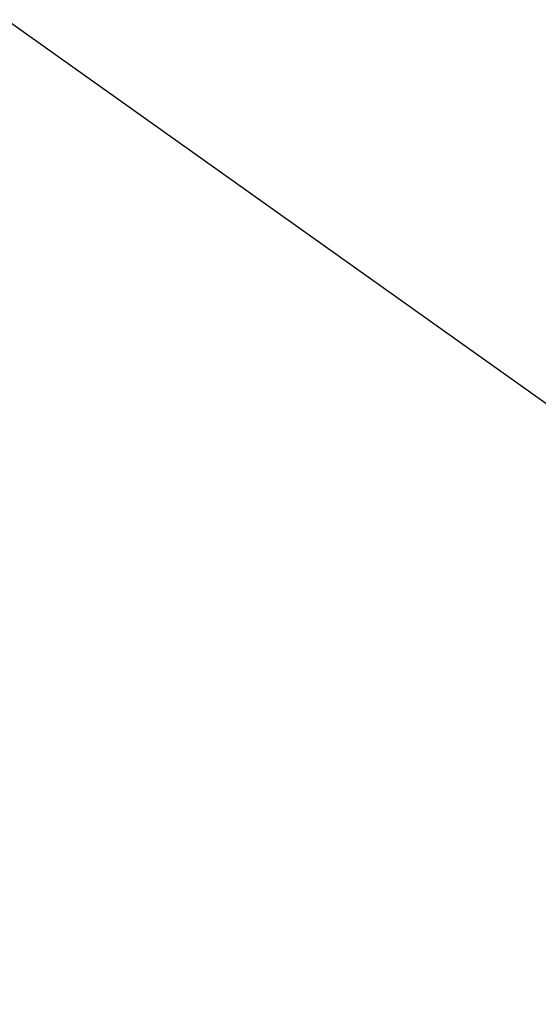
# Model space of a CAD drawing. Extents: x 448814 to 449970, y 436659 to 437685.
# Tile 89 of 132: x 449691.41 to 449696.3, y 436857.17 to 436866.44. Entities that reach past the tile are written whole.
import ezdxf

# ---------------------------------------------------------------- set-up
doc = ezdxf.new("R2010")
doc.units = 0
doc.header["$LTSCALE"] = 2
doc.header["$MEASUREMENT"] = 0
doc.linetypes.add('AUSGEZOGEN', pattern=[0])
doc.linetypes.add('GESTRICH-X2', pattern=[1.5, 1, -0.5])
for name, color, linetype in [('FBRTOP', 250, 'AUSGEZOGEN'), ('STRASSE', 250, 'AUSGEZOGEN'), ('STROMLTG', 4, 'AUSGEZOGEN'), ('WEG', 250, 'GESTRICH-X2')]:
    doc.layers.add(name, color=color, linetype=linetype)

msp = doc.modelspace()

# ---------------------------------------------------------------- linework, layer by layer
at = {"layer": 'FBRTOP', "const_width": 0.5}
msp.add_lwpolyline([(449678.7474, 436979.2958), (449722.501, 436945.5238, -0.000002), (449781.872, 436899.6968, 0.000001), (449841.2429, 436853.8698), (449854.9428, 436843.2954, -0.000003)], format="xyb", dxfattribs=at)
at = {"layer": 'STRASSE'}
msp.add_lwpolyline([(449362.4644, 437286.8431, 0.003129), (449378.3908, 437273.7973, 0.000219), (449408.9419, 437249.1119, 0.000389), (449426.1563, 437235.2372, 0.000199), (449436.4661, 437226.9475, 0.000081), (449461.9241, 437206.5012, 0.002212), (449498.7389, 437177.2105, 0.005742), (449512.989, 437166.2384, 0.0056), (449526.0663, 437156.6338, 0.002613), (449554.6454, 437136.358, 0.00064), (449582.6176, 437116.7852, -0.001217), (449597.3439, 437106.4556, -0.000457), (449617.2971, 437092.3596, 0.000962), (449626.7571, 437085.6909, 0.000105), (449631.4021, 437082.4312, 0.000015), (449663.8823, 437059.6498, 0.000123), (449670.2165, 437055.2097, -0.000021), (449708.016, 437028.7245, -0.00448), (449717.5905, 437021.8865, -0.023584), (449743.511, 437001.7013)], format="xyb", dxfattribs=at)
at = {"layer": 'STROMLTG', "flags": 128}
msp.add_lwpolyline([(449808.6566, 436783.3284), (449699.4765, 436860.6235), (449444.2995, 437041.8765), (449195.3955, 437219.1615), (448919.454, 437415.951), (448883.1208, 437441.7874)], dxfattribs=at)
at = {"layer": 'WEG', "flags": 128}
msp.add_lwpolyline([(449526.1147, 437002.5013, 0.000258), (449533.7823, 437001.5952, 0.000364), (449539.2245, 437000.959), (449544.6009, 437000.3344, 0.000666), (449556.551, 436998.964, -0.000573), (449570.4417, 436997.3737, -0.000518), (449572.538, 436997.1291, -0.000653), (449574.1995, 436996.9313, -0.004624), (449575.3228, 436996.7855, -0.00208), (449577.8149, 436996.428, -0.003663), (449582.6622, 436995.6757, -0.002624), (449589.4149, 436994.5406, -0.000262), (449590.6197, 436994.3309, -0.000465), (449591.2975, 436994.2119, -0.003059), (449591.9671, 436994.0895, -0.002882), (449592.6762, 436993.9511, -0.02301), (449593.0107, 436993.8677, -0.008746), (449593.8746, 436993.5929, -0.022856), (449595.3212, 436993.0298, -0.009829), (449598.591, 436991.5043, -0.006537), (449601.4356, 436990.062, -0.01117), (449603.0696, 436989.1593, -0.010248), (449604.4805, 436988.2992, -0.01041), (449605.8332, 436987.3957, -0.012763), (449607.5119, 436986.1585, -0.013437), (449609.0426, 436984.9013, -0.007736), (449610.6539, 436983.4596, -0.009611), (449611.9099, 436982.2548, -0.00428), (449613.7493, 436980.3895, -0.006301), (449614.9715, 436979.0964, -0.002055), (449616.007, 436977.9636, -0.003144), (449616.6762, 436977.216, -0.004707), (449618.498, 436975.1154, -0.002862), (449621.4416, 436971.6156, -0.001455), (449625.9773, 436966.1274, -0.002534), (449628.5573, 436962.9545, -0.000085), (449628.9743, 436962.4361, -0.000055), (449629.6186, 436961.6348, -0.000904), (449637.6115, 436951.6539, -0.000735), (449647.4074, 436939.3393, -0.00182), (449649.0621, 436937.2372, -0.000693), (449653.3779, 436931.6973, -0.011254), (449658.4887, 436924.8034, 0.008861), (449664.9376, 436916.0168, 0.014681), (449669.6674, 436910.1707, -0.013499), (449674.8261, 436903.8251, -0.010539), (449683.5223, 436892.0108, -0.004714), (449702.1481, 436865.0188, -0.003143), (449709.7737, 436853.5879, 0.003397), (449716.8349, 436843.0147, 0.008007), (449726.8036, 436828.8007, 0.01213), (449733.7563, 436819.6906, 0.013843), (449737.7747, 436814.9568, 0.018936), (449740.9332, 436811.6955, 0.018938), (449745.8647, 436807.3205, -0.013566), (449752.8128, 436801.2886, -0.004624), (449754.9377, 436799.3039, -0.000599), (449771.1895, 436783.8028, -0.014612), (449777.3167, 436777.592, -0.007617), (449788.527, 436765.17)], format="xyb", dxfattribs=at)

doc.saveas('drawing.dxf')
